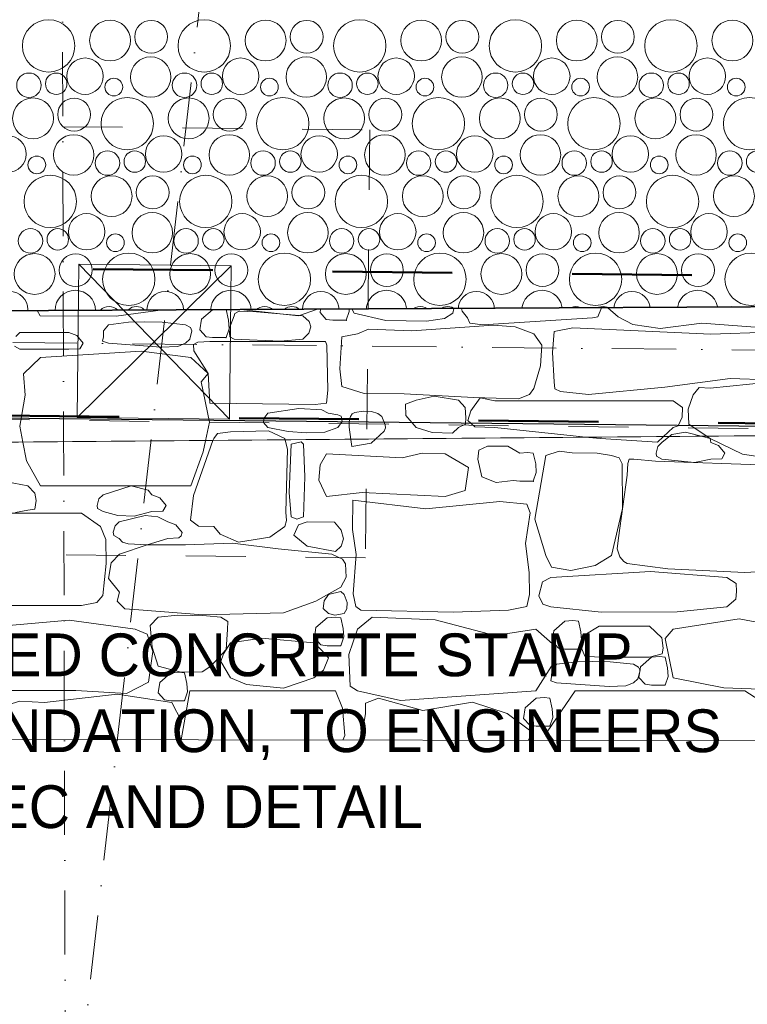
# Model space of a CAD drawing. Header units: millimetres. Extents: x -738537 to 1850049, y -250217 to 604013.
# Tile 44 of 204: x -604491 to -602791, y 80505 to 82808. Entities that reach past the tile are written whole.
import ezdxf

# ---------------------------------------------------------------- set-up
doc = ezdxf.new("R2010")
doc.units = ezdxf.units.MM
doc.header["$MEASUREMENT"] = 0
doc.set_wipeout_variables(frame=1)
for name, pattern in [('Dashed', [280, 140, -140]), ('Dot & Dashed', [280, 150, -60, 0, -70]), ('Wipeout_Contour', [1000, 0, -1000])]:
    doc.linetypes.add(name, pattern=pattern)
for name, color, linetype, lineweight in [('0_Pen_No__161', 1, 'Continuous', 5), ('0_Pen_No__170', 9, 'Continuous', 0), ('0_Pen_No__3', 30, 'Continuous', 15), ('0_Pen_No__6', 7, 'Continuous', 5), ('A_SURVEY_Pen_No__6', 7, 'Continuous', 5), ('A_WALL LOAD_Pen_No__1', 214, 'Continuous', 35), ('BUILDING_Pen_No__2', 1, 'Continuous', 25), ('C-GRID _Pen_No__5', 4, 'Continuous', 5), ('MARKETING_Pen_No__1', 214, 'Continuous', 35), ('MARKETING_Pen_No__5', 4, 'Continuous', 5)]:
    doc.layers.add(name, color=color, linetype=linetype, lineweight=lineweight)
for name, color, linetype, lineweight, true_color in [('0_Pen_No__28', 7, 'Continuous', 50, 0xff9390), ('MARKETING_Pen_No__171', 7, 'Continuous', 0, 0xdadada), ('MARKETING_Pen_No__7', 7, 'Continuous', 5, 0x9f07ff), ('SEWER LINE_Pen_No__12', 7, 'Continuous', 20, 0xcc0000)]:
    doc.layers.add(name, color=color, linetype=linetype, lineweight=lineweight, true_color=true_color)
doc.layers.add('MARKETING', color=7, linetype='Continuous')
doc.styles.add('GENERATED_STYLE_1', font='GOTHIC.TTF')

# ---------------------------------------------------------------- blocks, each defined once
blk = doc.blocks.new('*X3')
at = {"layer": '0_Pen_No__170', "color": 9, "linetype": 'Continuous', "lineweight": 0}
for centre, radius in [((-604423.8, 82747.1), 61.2), ((-604280.3, 82759.5), 47.7), ((-604184.2, 82768.3), 38.4), ((-604060.1, 82747.1), 61.2), ((-603916.6, 82759.5), 47.7), ((-603820.5, 82768.3), 38.4), ((-603696.4, 82747.1), 61.2), ((-603552.9, 82759.5), 47.7), ((-603456.8, 82768.3), 38.4), ((-603332.7, 82747.1), 61.2), ((-603189.2, 82759.5), 47.7), ((-603093.1, 82768.3), 38.4), ((-602969, 82747.1), 61.2), ((-602825.4, 82759.5), 47.7), ((-604338.7, 82676.1), 42.6), ((-604185.3, 82674), 47.3), ((-603975, 82676.1), 42.6), ((-603821.6, 82674), 47.3), ((-603611.3, 82676.1), 42.6), ((-603457.8, 82674), 47.3), ((-603247.6, 82676.1), 42.6), ((-603094.1, 82674), 47.3), ((-602883.9, 82676.1), 42.6), ((-604469.9, 82654.9), 28.6), ((-604406.1, 82658.4), 25.1), ((-604106.2, 82654.9), 28.6), ((-604042.4, 82658.4), 25.1), ((-603742.5, 82654.9), 28.6), ((-603678.7, 82658.4), 25.1), ((-603378.8, 82654.9), 28.6), ((-603315, 82658.4), 25.1), ((-603015.1, 82654.9), 28.6), ((-602951.3, 82658.4), 25.1), ((-604271.4, 82650.7), 20.7), ((-603907.7, 82650.7), 20.7), ((-603544, 82650.7), 20.7), ((-603180.2, 82650.7), 20.7), ((-602816.5, 82650.7), 20.7), ((-604460.3, 82577.5), 47.7), ((-604364.2, 82586.3), 38.4), ((-604240.1, 82565.1), 61.2), ((-604096.6, 82577.5), 47.7), ((-604000.5, 82586.3), 38.4), ((-603876.4, 82565.1), 61.2), ((-603732.9, 82577.5), 47.7), ((-603636.8, 82586.3), 38.4), ((-603512.7, 82565.1), 61.2), ((-603369.2, 82577.5), 47.7), ((-603273.1, 82586.3), 38.4), ((-603149, 82565.1), 61.2), ((-603005.4, 82577.5), 47.7), ((-602909.4, 82586.3), 38.4), ((-602785.3, 82565.1), 61.2), ((-604365.3, 82492), 47.3), ((-604001.6, 82492), 47.3), ((-603637.8, 82492), 47.3), ((-603274.1, 82492), 47.3), ((-602910.4, 82492), 47.3), ((-604518.7, 82494.1), 42.6), ((-604155, 82494.1), 42.6), ((-603791.3, 82494.1), 42.6), ((-603427.6, 82494.1), 42.6), ((-603063.9, 82494.1), 42.6), ((-604286.2, 82472.9), 28.6), ((-604222.4, 82476.4), 25.1), ((-603922.5, 82472.9), 28.6), ((-603858.7, 82476.4), 25.1), ((-603558.8, 82472.9), 28.6), ((-603495, 82476.4), 25.1), ((-603195.1, 82472.9), 28.6), ((-603131.3, 82476.4), 25.1), ((-602831.4, 82472.9), 28.6), ((-602767.6, 82476.4), 25.1), ((-604451.4, 82468.7), 20.7), ((-604087.7, 82468.7), 20.7), ((-603724, 82468.7), 20.7), ((-603360.2, 82468.7), 20.7), ((-602996.5, 82468.7), 20.7), ((-604420.1, 82383.1), 61.2), ((-604276.6, 82395.5), 47.7), ((-604180.5, 82404.3), 38.4), ((-604056.4, 82383.1), 61.2), ((-603912.9, 82395.5), 47.7), ((-603816.8, 82404.3), 38.4), ((-603692.7, 82383.1), 61.2), ((-603549.2, 82395.5), 47.7), ((-603453.1, 82404.3), 38.4), ((-603329, 82383.1), 61.2), ((-603185.4, 82395.5), 47.7), ((-603089.4, 82404.3), 38.4), ((-602965.3, 82383.1), 61.2), ((-602821.7, 82395.5), 47.7), ((-604181.6, 82310), 47.3), ((-603817.8, 82310), 47.3), ((-603454.1, 82310), 47.3), ((-603090.4, 82310), 47.3), ((-604335, 82312.2), 42.6), ((-603971.3, 82312.2), 42.6), ((-603607.6, 82312.2), 42.6), ((-603243.9, 82312.2), 42.6), ((-602880.2, 82312.2), 42.6), ((-604466.2, 82290.9), 28.6), ((-604402.4, 82294.4), 25.1), ((-604102.5, 82290.9), 28.6), ((-604038.7, 82294.4), 25.1), ((-603738.8, 82290.9), 28.6), ((-603675, 82294.4), 25.1), ((-603375.1, 82290.9), 28.6), ((-603311.3, 82294.4), 25.1), ((-603011.4, 82290.9), 28.6), ((-602947.6, 82294.4), 25.1), ((-604267.7, 82286.7), 20.7), ((-603904, 82286.7), 20.7), ((-603540.2, 82286.7), 20.7), ((-603176.5, 82286.7), 20.7), ((-602812.8, 82286.7), 20.7), ((-604456.6, 82213.5), 47.7), ((-604360.5, 82222.4), 38.4), ((-604236.4, 82201.1), 61.2), ((-604092.9, 82213.5), 47.7), ((-603996.8, 82222.4), 38.4), ((-603872.7, 82201.1), 61.2), ((-603729.2, 82213.5), 47.7), ((-603633.1, 82222.4), 38.4), ((-603509, 82201.1), 61.2), ((-603365.4, 82213.5), 47.7), ((-603269.4, 82222.4), 38.4), ((-603145.3, 82201.1), 61.2), ((-603001.7, 82213.5), 47.7), ((-602905.7, 82222.4), 38.4), ((-602781.6, 82201.1), 61.2), ((-604515, 82130.2), 42.6), ((-604361.6, 82128), 47.3), ((-604151.3, 82130.2), 42.6), ((-603997.8, 82128), 47.3), ((-603787.6, 82130.2), 42.6), ((-603634.1, 82128), 47.3), ((-603423.9, 82130.2), 42.6), ((-603270.4, 82128), 47.3), ((-603060.2, 82130.2), 42.6), ((-602906.7, 82128), 47.3), ((-604447.7, 82104.7), 20.7), ((-604282.5, 82108.9), 28.6), ((-604218.7, 82112.4), 25.1), ((-604084, 82104.7), 20.7), ((-603918.8, 82108.9), 28.6), ((-603855, 82112.4), 25.1), ((-603720.2, 82104.7), 20.7), ((-603555.1, 82108.9), 28.6), ((-603491.3, 82112.4), 25.1), ((-603356.5, 82104.7), 20.7), ((-603191.4, 82108.9), 28.6), ((-603127.6, 82112.4), 25.1), ((-602992.8, 82104.7), 20.7), ((-602827.7, 82108.9), 28.6), ((-604416.4, 82019.1), 61.2), ((-604272.9, 82031.5), 47.7), ((-604176.8, 82040.4), 38.4), ((-604052.7, 82019.1), 61.2), ((-603909.2, 82031.5), 47.7), ((-603813.1, 82040.4), 38.4), ((-603689, 82019.1), 61.2), ((-603545.4, 82031.5), 47.7), ((-603449.4, 82040.4), 38.4), ((-603325.3, 82019.1), 61.2), ((-603181.7, 82031.5), 47.7), ((-603085.7, 82040.4), 38.4), ((-602961.6, 82019.1), 61.2), ((-602818, 82031.5), 47.7)]:
    blk.add_circle(centre, radius, dxfattribs=at)
for centre, radius, start, end in [((-604331.3, 81948.2), 42.6, 354.889, 184.4107), ((-604177.8, 81946), 47.3, 356.8608, 182.4389), ((-603967.6, 81948.2), 42.6, 351.8774, 187.4222), ((-603814.1, 81946), 47.3, 354.1613, 185.1383), ((-603603.9, 81948.2), 42.6, 348.8441, 190.4555), ((-603450.4, 81946), 47.3, 351.4495, 187.8501), ((-603240.2, 81948.2), 42.6, 345.7798, 193.5198), ((-603086.7, 81946), 47.3, 348.7191, 190.5805), ((-602876.5, 81948.2), 42.6, 342.6744, 196.6252), ((-604462.5, 81926.9), 28.6, 40.0942, 139.2054), ((-604398.7, 81930.4), 25.1, 35.2881, 144.0115), ((-604098.8, 81926.9), 28.6, 34.4665, 144.8331), ((-604035, 81930.4), 25.1, 29.2543, 150.0453), ((-603900.2, 81922.7), 20.7, 68.2766, 111.0231), ((-603735.1, 81926.9), 28.6, 29.2007, 150.0989), ((-603671.3, 81930.4), 25.1, 23.5631, 155.7365), ((-603536.5, 81922.7), 20.7, 55.1082, 124.1914), ((-603371.4, 81926.9), 28.6, 24.1969, 155.1027), ((-603307.6, 81930.4), 25.1, 18.1132, 161.1864), ((-603172.8, 81922.7), 20.7, 45.3918, 133.9079), ((-603007.7, 81926.9), 28.6, 19.3857, 159.914), ((-602943.9, 81930.4), 25.1, 12.8317, 166.468), ((-602809.1, 81922.7), 20.7, 37.1449, 142.1548)]:
    blk.add_arc(centre, radius, start, end, dxfattribs=at)
blk = doc.blocks.new('Fill_2', base_point=(0, 0))
at = {"color": 254, "linetype": 'Wipeout_Contour', "lineweight": 0, "ltscale": 14005644.7295551}
blk.add_wipeout([(-629509.8, 81186.9), (-636562.3, 79781.8), (-636489.6, 79417.3), (-629462, 80817.5), (-620502.8, 81356.1), (-620540.5, 82043.7), (-601136.6, 81925.1), (-601127.3, 81469.6), (-590151.9, 81021), (-590021.9, 81719.9), (-589769.8, 81683.3), (-588537.1, 88325.9), (-581323.3, 84127), (-581890.9, 80218.2), (-581481.7, 80187.1), (-580849.5, 84486.2), (-589699.4, 89557.9), (-590288.4, 81899.2), (-594388.9, 82642), (-600414.3, 82313.5), (-600427.4, 82955.9), (-621103.7, 82547.9), (-621076.1, 81700.6)], dxfattribs=at)
at = {"layer": '0_Pen_No__170', "color": 255, "linetype": 'Continuous', "lineweight": 0, "flags": 128}
blk.add_lwpolyline([(-629509.8, 81186.9), (-636562.3, 79781.8), (-636489.6, 79417.3), (-629462, 80817.5), (-620502.8, 81356.1), (-620540.5, 82043.7), (-601136.6, 81925.1), (-601127.3, 81469.6), (-590151.9, 81021), (-590021.9, 81719.9), (-589769.8, 81683.3), (-588537.1, 88325.9), (-581323.3, 84127), (-581890.9, 80218.2), (-581481.7, 80187.1), (-580849.5, 84486.2), (-589699.4, 89557.9), (-590288.4, 81899.2), (-594388.9, 82642), (-600414.3, 82313.5), (-600427.4, 82955.9), (-621103.7, 82547.9), (-621076.1, 81700.6)], close=True, dxfattribs=at)
at = {"layer": '0_Pen_No__170', "color": 9, "linetype": 'Continuous', "lineweight": 0}
blk.add_blockref('*X3', (0, 0), dxfattribs=at)
blk = doc.blocks.new('*X284')
at = {"layer": 'MARKETING_Pen_No__7', "color": 190, "linetype": 'Continuous', "lineweight": 5, "true_color": 0x9f07ff}
for p, q in [((-604450.3, 82127.8), (-604443.9, 82115.5)), ((-604265.7, 82115), (-604156.9, 82129.3)), ((-604040.9, 82129.9), (-604066.6, 82107.6)), ((-604003.1, 82105.2), (-604008.8, 82130.1)), ((-603978.7, 82126.5), (-603988.3, 82120.9)), ((-603937.9, 82124.7), (-603978.7, 82126.5)), ((-603974.3, 82130.3), (-603839.9, 82115.6)), ((-603829.8, 82115.6), (-603937.9, 82124.7)), ((-603839.9, 82115.6), (-603794.9, 82131.2)), ((-603788.3, 82131.2), (-603789.4, 82123.5)), ((-603728, 82105.3), (-603721, 82126)), ((-603721, 82126), (-603721.4, 82131.6)), ((-603714.8, 82131.6), (-603709.4, 82121.6)), ((-603479, 82121.6), (-603476.8, 82132.9)), ((-603458.7, 82132.9), (-603456.9, 82126.9)), ((-603456.9, 82126.9), (-603444.7, 82111)), ((-603140.3, 82113.3), (-603131.6, 82134.7)), ((-603116.4, 82134.7), (-603092.2, 82113)), ((-604443.9, 82115.5), (-604265.7, 82115)), ((-604066.6, 82107.6), (-604070.3, 82083.1)), ((-604001.9, 82085.5), (-604003.1, 82105.2)), ((-603990.1, 82115.6), (-604001.9, 82085.5)), ((-603988.3, 82120.9), (-603990.1, 82115.6)), ((-603814.4, 82102.4), (-603829.8, 82115.6)), ((-603811.2, 82090.1), (-603814.4, 82102.4)), ((-603789.4, 82123.5), (-603774.7, 82107.3)), ((-603774.7, 82107.3), (-603759.7, 82105.3)), ((-603759.7, 82105.3), (-603728, 82105.3)), ((-603709.4, 82121.6), (-603635.7, 82104.4)), ((-603635.7, 82104.4), (-603540.7, 82103.5)), ((-603540.7, 82103.5), (-603498.6, 82109.3)), ((-603498.6, 82109.3), (-603479, 82121.6)), ((-603444.7, 82111), (-603439.5, 82098.1)), ((-603408.9, 82094.8), (-603152.6, 82111)), ((-603152.6, 82111), (-603140.3, 82113.3)), ((-603092.2, 82113), (-603057.9, 82095.1)), ((-604295.3, 82080.3), (-604295.8, 82066.3)), ((-604284.2, 82094.8), (-604295.3, 82080.3)), ((-604237, 82101), (-604284.2, 82094.8)), ((-604199.4, 82101.2), (-604237, 82101)), ((-604158.6, 82100.9), (-604199.4, 82101.2)), ((-604104, 82094.8), (-604158.6, 82100.9)), ((-604092.2, 82088.3), (-604104, 82094.8)), ((-604094.1, 82060.8), (-604088.8, 82080.6)), ((-604088.8, 82080.6), (-604092.2, 82088.3)), ((-604070.3, 82083.1), (-604055.6, 82066.8)), ((-604008.9, 82064.9), (-604001.9, 82085.5)), ((-604001.9, 82085.5), (-604000.3, 82066.6)), ((-603815.5, 82075.2), (-603811.2, 82090.1)), ((-603676.3, 82084.5), (-603701.4, 82073.4)), ((-603574.4, 82080.5), (-603676.3, 82084.5)), ((-603383.5, 82094.1), (-603574.4, 82080.5)), ((-603439.5, 82098.1), (-603408.9, 82094.8)), ((-603333.4, 82090.1), (-603383.5, 82094.1)), ((-603289.6, 82073.4), (-603333.4, 82090.1)), ((-603242, 82079.3), (-603245.9, 82029.5)), ((-603198.3, 82087.4), (-603242, 82079.3)), ((-602875.7, 82072.4), (-603198.3, 82087.4)), ((-603057.9, 82095.1), (-602994.1, 82085.6)), ((-602994.1, 82085.6), (-602896.5, 82098.2)), ((-602896.5, 82098.2), (-602740.8, 82087.1)), ((-602681.9, 82079.3), (-602875.7, 82072.4)), ((-604490.8, 82076.7), (-604500.3, 82067.5)), ((-604376.6, 82076.7), (-604490.8, 82076.7)), ((-604358.1, 82069.7), (-604376.6, 82076.7)), ((-604343.4, 82051.6), (-604358.1, 82069.7)), ((-604295.8, 82066.3), (-604297.5, 82056.5)), ((-604297.5, 82056.5), (-604284.2, 82051.6)), ((-604104, 82051.6), (-604094.1, 82060.8)), ((-604055.6, 82066.8), (-604040.6, 82064.9)), ((-604040.6, 82064.9), (-604008.9, 82064.9)), ((-604000.3, 82066.6), (-603990.1, 82060.8)), ((-603990.1, 82060.8), (-603881.5, 82056)), ((-603881.5, 82056), (-603829.8, 82060.8)), ((-603829.8, 82060.8), (-603815.5, 82075.2)), ((-603743.2, 81992), (-603738.1, 82066.4)), ((-603738.1, 82066.4), (-603701.4, 82073.4)), ((-603270.7, 82047.1), (-603289.6, 82073.4)), ((-604503.3, 82044.7), (-604490.8, 82037.7)), ((-604490.8, 82037.7), (-604376.6, 82037.7)), ((-604207.6, 82033.1), (-604442.6, 82017.9)), ((-604376.6, 82037.7), (-604350.9, 82038.7)), ((-604350.9, 82038.7), (-604343.4, 82051.6)), ((-604284.2, 82051.6), (-604161.3, 82042.5)), ((-604091.4, 82017.9), (-604207.6, 82033.1)), ((-604161.3, 82042.5), (-604121.9, 82044.1)), ((-604121.9, 82044.1), (-604104, 82051.6)), ((-604075, 82054.2), (-604085.3, 82048.7)), ((-604085.3, 82048.7), (-604084.5, 82034)), ((-604084.5, 82034), (-604051, 81980.9)), ((-604047.2, 82055.6), (-604075, 82054.2)), ((-603776.6, 82055.6), (-604047.2, 82055.6)), ((-603773.8, 82047.2), (-603776.6, 82055.6)), ((-603771.2, 81941.4), (-603773.8, 82047.2)), ((-603274, 81998.3), (-603270.7, 82047.1)), ((-604442.6, 82017.9), (-604482.2, 81980.3)), ((-604051, 81980.9), (-604091.4, 82017.9)), ((-603245.9, 82029.5), (-603242, 81961.2)), ((-603738.1, 81950.4), (-603743.2, 81992)), ((-603289.6, 81946), (-603274, 81998.3)), ((-604482.2, 81980.3), (-604479, 81930.1)), ((-604066.9, 81961.3), (-604051, 81980.9)), ((-604051, 81980.9), (-604047.2, 81911.7)), ((-602983.3, 81948.8), (-602830.9, 81969.4)), ((-602830.9, 81969.4), (-602698, 81964)), ((-604047.4, 81866.9), (-604066.9, 81961.3)), ((-603774.4, 81911.7), (-603771.2, 81941.4)), ((-603738.1, 81950.4), (-603685.9, 81933.8)), ((-603299.9, 81931.4), (-603289.6, 81946)), ((-603242, 81961.2), (-603240.6, 81944.8)), ((-603240.6, 81944.8), (-603227.2, 81938.4)), ((-603162.1, 81931.9), (-602983.3, 81948.8)), ((-602903.3, 81947.6), (-602916.8, 81930.7)), ((-602877.7, 81946.6), (-602903.3, 81947.6)), ((-602726, 81961.7), (-602877.7, 81946.6)), ((-604479, 81930.1), (-604491.2, 81857.8)), ((-603685.9, 81933.8), (-603592.4, 81932.9)), ((-603592.4, 81932.9), (-603429.5, 81924.9)), ((-603564.8, 81918.3), (-603589.8, 81909.1)), ((-603522.9, 81928), (-603564.8, 81918.3)), ((-603465.8, 81918.3), (-603522.9, 81928)), ((-603450.2, 81901.3), (-603465.8, 81918.3)), ((-603414.7, 81923.8), (-603436.8, 81893.2)), ((-603429.5, 81924.9), (-603325.3, 81921.8)), ((-603380.6, 81916.9), (-603414.7, 81923.8)), ((-603325.3, 81921.8), (-603299.9, 81931.4)), ((-603227.2, 81938.4), (-603162.1, 81931.9)), ((-602916.8, 81930.7), (-602929.1, 81897)), ((-604047.2, 81911.7), (-603800.6, 81908.5)), ((-603838.7, 81899.1), (-603911.2, 81887.9)), ((-603785.2, 81896.1), (-603838.7, 81899.1)), ((-603800.6, 81908.5), (-603774.4, 81911.7)), ((-603770.1, 81887.9), (-603785.2, 81896.1)), ((-603589.8, 81909.1), (-603588.7, 81882.3)), ((-603448.4, 81877.2), (-603450.2, 81901.3)), ((-602964.1, 81916.9), (-603380.6, 81916.9)), ((-602941.9, 81901), (-602964.1, 81916.9)), ((-602942.6, 81878.6), (-602941.9, 81901)), ((-602929.1, 81897), (-602927.2, 81862.3)), ((-603920.6, 81875.7), (-603921.8, 81866)), ((-603911.2, 81887.9), (-603920.6, 81875.7)), ((-603747.8, 81884.3), (-603770.1, 81887.9)), ((-603740.1, 81881), (-603747.8, 81884.3)), ((-603737.5, 81868.3), (-603740.1, 81881)), ((-603718.2, 81880.2), (-603720.9, 81868.6)), ((-603714.2, 81886), (-603718.2, 81880.2)), ((-603708.3, 81889.7), (-603714.2, 81886)), ((-603688.6, 81892.3), (-603708.3, 81889.7)), ((-603669.3, 81892), (-603688.6, 81892.3)), ((-603654.2, 81886.9), (-603669.3, 81892)), ((-603645.2, 81880.2), (-603654.2, 81886.9)), ((-603638.9, 81864.9), (-603645.2, 81880.2)), ((-603588.7, 81882.3), (-603564.8, 81854.2)), ((-603449.5, 81862), (-603448.4, 81877.2)), ((-603436.8, 81893.2), (-603443.5, 81870.7)), ((-602951.8, 81858), (-602942.6, 81878.6)), ((-604491.2, 81857.8), (-604483.9, 81819.9)), ((-604057.1, 81823.5), (-604047.4, 81866.9)), ((-603921.8, 81866), (-603911.2, 81854.2)), ((-603911.2, 81854.2), (-603864.2, 81844.9)), ((-603777.8, 81843.6), (-603747.5, 81854.2)), ((-603747.5, 81854.2), (-603737.5, 81868.3)), ((-603720.9, 81868.6), (-603721.2, 81854.9)), ((-603721.2, 81854.9), (-603717.1, 81826.4)), ((-603639.3, 81845.5), (-603636.5, 81853.8)), ((-603637.3, 81860.5), (-603638.9, 81864.9)), ((-603636.5, 81853.8), (-603637.3, 81860.5)), ((-603564.8, 81854.2), (-603526.9, 81842.4)), ((-603479.4, 81841.3), (-603465.8, 81854.2)), ((-603465.8, 81854.2), (-603449.5, 81862)), ((-603443.5, 81870.7), (-603427.7, 81855.8)), ((-603427.7, 81855.8), (-603380.6, 81854.2)), ((-603380.6, 81854.2), (-603160.7, 81831.2)), ((-602987.2, 81832.7), (-602964.1, 81854.2)), ((-602964.1, 81854.2), (-602951.8, 81858)), ((-602927.2, 81862.3), (-602884.6, 81833.6)), ((-604038, 81828.5), (-604039.7, 81823.7)), ((-604029.1, 81840.3), (-604038, 81828.5)), ((-603998.5, 81843.9), (-604029.1, 81840.3)), ((-603909.9, 81846.5), (-603998.5, 81843.9)), ((-603871.6, 81828.5), (-603909.9, 81846.5)), ((-603870.8, 81825.1), (-603871.6, 81828.5)), ((-603864.2, 81844.9), (-603821.2, 81841.8)), ((-603821.2, 81841.8), (-603777.8, 81843.6)), ((-603659.7, 81826.9), (-603639.3, 81845.5)), ((-603526.9, 81842.4), (-603479.4, 81841.3)), ((-602967.2, 81838.3), (-602973.8, 81832.8)), ((-602935.2, 81843.7), (-602967.2, 81838.3)), ((-602895.5, 81833.5), (-602935.2, 81843.7))]:
    blk.add_line(p, q, dxfattribs=at)
for p in [(-603728, 82105.3), (-604008.9, 82064.9)]:
    blk.add_point(p, dxfattribs=at)
blk = doc.blocks.new('Fill_101', base_point=(0, 0))
at = {"color": 254, "linetype": 'Wipeout_Contour', "lineweight": 0, "ltscale": 4929436.113878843}
blk.add_wipeout([(-601141.1, 82145.1), (-620540.5, 82043.7), (-620502.4, 81348.4), (-619584.7, 80543.1), (-619660.1, 81689.9), (-601728.4, 81843.5), (-601742.2, 81492.1), (-601136.9, 81468.2)], dxfattribs=at).dxf.layer = 'MARKETING'
at = {"layer": 'MARKETING_Pen_No__1', "color": 214, "linetype": 'Continuous', "lineweight": 35, "flags": 128}
blk.add_lwpolyline([(-601141.1, 82145.1), (-620540.5, 82043.7), (-620502.4, 81348.4), (-619584.7, 80543.1), (-619660.1, 81689.9), (-601728.4, 81843.5), (-601742.2, 81492.1), (-601136.9, 81468.2)], close=True, dxfattribs=at)
at = {"layer": 'MARKETING_Pen_No__7', "color": 190, "linetype": 'Continuous', "lineweight": 5, "true_color": 0x9f07ff}
blk.add_blockref('*X284', (0, 0), dxfattribs=at)
blk = doc.blocks.new('*X286')
at = {"layer": 'MARKETING_Pen_No__171', "color": 254, "linetype": 'Continuous', "lineweight": 0, "true_color": 0xdadada}
for p, q in [((-603717.1, 81826.4), (-603714.8, 81810.3)), ((-603669.9, 81817.6), (-603659.7, 81826.9)), ((-603160.7, 81831.2), (-603133.6, 81828.4)), ((-603133.6, 81828.4), (-603000.5, 81820.3)), ((-603000.5, 81820.3), (-602987.2, 81832.7)), ((-602973.8, 81832.8), (-602990.1, 81819.2)), ((-602877.7, 81828.9), (-602895.5, 81833.5)), ((-602884.6, 81833.6), (-602877.7, 81828.9)), ((-602877.7, 81828.9), (-602801.8, 81792.4)), ((-602875.9, 81819.2), (-602877.7, 81828.9)), ((-604483.9, 81819.9), (-604475.5, 81776.5)), ((-604039.7, 81823.7), (-604085.5, 81695.7)), ((-604062.9, 81797.2), (-604057.1, 81823.5)), ((-603865.6, 81803.7), (-603870.8, 81825.1)), ((-603869.4, 81656.7), (-603865.6, 81803.7)), ((-603856.9, 81815.6), (-603861.6, 81702.5)), ((-603833.3, 81820.9), (-603856.9, 81815.6)), ((-603827.7, 81815.6), (-603833.3, 81820.9)), ((-603824.9, 81739.2), (-603827.7, 81815.6)), ((-603715.1, 81810.2), (-603669.9, 81817.6)), ((-603398.2, 81810.4), (-603418.2, 81801.1)), ((-603350, 81811), (-603398.2, 81810.4)), ((-603322.6, 81794.2), (-603350, 81811)), ((-602999.6, 81810), (-603003.7, 81794.7)), ((-602990.1, 81819.2), (-602999.6, 81810)), ((-602857.5, 81812.2), (-602875.9, 81819.2)), ((-602842.8, 81794.1), (-602857.5, 81812.2)), ((-604091.4, 81718.3), (-604062.9, 81797.2)), ((-603774, 81792.5), (-603788.7, 81766.9)), ((-603597.5, 81783.8), (-603774, 81792.5)), ((-603550.8, 81794.6), (-603597.5, 81783.8)), ((-603496.6, 81792.5), (-603550.8, 81794.6)), ((-603442.1, 81760.9), (-603496.6, 81792.5)), ((-603418.2, 81801.1), (-603420.8, 81780.2)), ((-603420.8, 81780.2), (-603411.5, 81739.4)), ((-603304.1, 81795.8), (-603322.6, 81794.2)), ((-603290.9, 81794.2), (-603304.1, 81795.8)), ((-603285.1, 81769.1), (-603290.9, 81794.2)), ((-603261.8, 81788.9), (-603287.5, 81640)), ((-603230.6, 81798.9), (-603261.8, 81788.9)), ((-603200.2, 81795.2), (-603230.6, 81798.9)), ((-603141.6, 81794.4), (-603200.2, 81795.2)), ((-603108, 81788.9), (-603141.6, 81794.4)), ((-603090.1, 81783.5), (-603108, 81788.9)), ((-603083.3, 81769.7), (-603090.1, 81783.5)), ((-603066.5, 81780.1), (-603069.6, 81770.4)), ((-603055.8, 81780.4), (-603066.5, 81780.1)), ((-603005.4, 81776), (-603055.8, 81780.4)), ((-603003.7, 81794.7), (-603002.7, 81787.2)), ((-603002.7, 81787.2), (-602990.1, 81780.3)), ((-602990.1, 81780.3), (-602914.1, 81772.7)), ((-602914.1, 81772.7), (-602875.9, 81780.3)), ((-602875.9, 81780.3), (-602850.2, 81781.2)), ((-602850.2, 81781.2), (-602842.8, 81794.1)), ((-602801.8, 81792.4), (-602694.8, 81776.1)), ((-604475.5, 81776.5), (-604442.6, 81718.3)), ((-603788.7, 81766.9), (-603792, 81730.9)), ((-603450.2, 81706.9), (-603442.1, 81760.9)), ((-603283.9, 81749.5), (-603285.1, 81769.1)), ((-603082.5, 81665.2), (-603083.3, 81769.7)), ((-603069.6, 81770.4), (-603071.1, 81743.3)), ((-602737.8, 81766.2), (-603005.4, 81776)), ((-603827.7, 81645.8), (-603824.9, 81739.2)), ((-603411.5, 81739.4), (-603377.6, 81725.4)), ((-603290.9, 81728.8), (-603283.9, 81749.5)), ((-603071.1, 81743.3), (-603091.4, 81596.1)), ((-604472.3, 81718.3), (-604521.4, 81727.7)), ((-604455.8, 81701.2), (-604472.3, 81718.3)), ((-604442.6, 81718.3), (-604091.4, 81718.3)), ((-604231.2, 81718.1), (-604296.7, 81696.8)), ((-604191.5, 81707.7), (-604231.2, 81718.1)), ((-603792, 81730.9), (-603774, 81693.1)), ((-603377.6, 81725.4), (-603337.6, 81730.8)), ((-603337.6, 81730.8), (-603322.6, 81728.8)), ((-603322.6, 81728.8), (-603290.9, 81728.8)), ((-604452.6, 81683.8), (-604455.8, 81701.2)), ((-604306.2, 81687.5), (-604310.3, 81672.2)), ((-604296.7, 81696.8), (-604306.2, 81687.5)), ((-604182.5, 81696.8), (-604191.5, 81707.7)), ((-604164.1, 81689.8), (-604182.5, 81696.8)), ((-604149.4, 81671.6), (-604164.1, 81689.8)), ((-604085.5, 81695.7), (-604092.1, 81637.3)), ((-603861.6, 81702.5), (-603856.9, 81645.8)), ((-603774, 81693.1), (-603690.9, 81702.4)), ((-603690.9, 81702.4), (-603496.6, 81693.1)), ((-603496.6, 81693.1), (-603450.2, 81706.9)), ((-604455.8, 81663.5), (-604452.6, 81683.8)), ((-604310.3, 81672.2), (-604309.3, 81664.8)), ((-604309.3, 81664.8), (-604296.7, 81657.8)), ((-604156.8, 81658.7), (-604149.4, 81671.6)), ((-603712.3, 81684.1), (-603713.1, 81615.7)), ((-603541.7, 81664.5), (-603712.3, 81684.1)), ((-603368.7, 81681.4), (-603541.7, 81664.5)), ((-603305.8, 81675.4), (-603368.7, 81681.4)), ((-603298.2, 81654.8), (-603305.8, 81675.4)), ((-603108, 81555.2), (-603082.5, 81665.2)), ((-604346.9, 81654.2), (-604904, 81654.2)), ((-604501, 81656), (-604472.3, 81661.3)), ((-604472.3, 81661.3), (-604455.8, 81663.5)), ((-604302.8, 81622.8), (-604346.9, 81654.2)), ((-604296.7, 81657.8), (-604261.9, 81648.4)), ((-604261.9, 81648.4), (-604223.9, 81646.9)), ((-604197.8, 81648.9), (-604259.1, 81634.1)), ((-604223.9, 81646.9), (-604182.5, 81657.8)), ((-604168.6, 81645.7), (-604197.8, 81648.9)), ((-604182.5, 81657.8), (-604156.8, 81658.7)), ((-604144.9, 81634.1), (-604168.6, 81645.7)), ((-603867.4, 81636.9), (-603869.4, 81656.7)), ((-603856.9, 81645.8), (-603843.6, 81639.7)), ((-603843.6, 81639.7), (-603827.7, 81645.8)), ((-603308.8, 81583.3), (-603298.2, 81654.8)), ((-604289.7, 81592.4), (-604302.8, 81622.8)), ((-604268.6, 81624.8), (-604272.6, 81609.5)), ((-604259.1, 81634.1), (-604268.6, 81624.8)), ((-604126.4, 81627.1), (-604144.9, 81634.1)), ((-604111.7, 81608.9), (-604126.4, 81627.1)), ((-604092.1, 81637.3), (-604073.6, 81623.8)), ((-604073.6, 81623.8), (-604038, 81622.5)), ((-604038, 81622.5), (-604022.7, 81604.8)), ((-603906.4, 81598.3), (-603871.6, 81622.5)), ((-603871.6, 81622.5), (-603867.4, 81636.9)), ((-603840, 81626.9), (-603850.9, 81602.4)), ((-603819.5, 81634), (-603840, 81626.9)), ((-603755.6, 81633), (-603819.5, 81634)), ((-603740.3, 81614), (-603755.6, 81633)), ((-603287.5, 81640), (-603261.8, 81555.2)), ((-604272.6, 81609.5), (-604271.6, 81602.1)), ((-604271.6, 81602.1), (-604259.1, 81595.1)), ((-604259.1, 81595.1), (-604250.9, 81586.3)), ((-604193.8, 81580.1), (-604144.9, 81595.1)), ((-604144.9, 81595.1), (-604119.2, 81596)), ((-604119.2, 81596), (-604114, 81601.2)), ((-604114, 81601.2), (-604111.7, 81608.9)), ((-604022.7, 81604.8), (-603979.7, 81586.1)), ((-603979.7, 81586.1), (-603906.4, 81598.3)), ((-603850.9, 81602.4), (-603819.5, 81577)), ((-603734.8, 81593.8), (-603740.3, 81614)), ((-603713.1, 81615.7), (-603704.5, 81557.2)), ((-603091.4, 81596.1), (-603094.9, 81570.9)), ((-604289.5, 81536.6), (-604289.7, 81592.4)), ((-604193.8, 81580.1), (-604258.4, 81558.5)), ((-604250.9, 81586.3), (-604237.8, 81582.3)), ((-604237.8, 81582.3), (-604193.8, 81580.1)), ((-604104, 81580.3), (-604193.8, 81580.1)), ((-603994.2, 81583.6), (-604104, 81580.3)), ((-603887.5, 81570.4), (-603994.2, 81583.6)), ((-603819.5, 81577), (-603753.3, 81564.5)), ((-603753.3, 81564.5), (-603740.3, 81577)), ((-603740.3, 81577), (-603734.8, 81593.8)), ((-603300.1, 81515.2), (-603308.8, 81583.3)), ((-604258.4, 81558.5), (-604278, 81538.2)), ((-603761.4, 81558.5), (-603887.5, 81570.4)), ((-603736.9, 81546.5), (-603761.4, 81558.5)), ((-603704.5, 81557.2), (-603711.7, 81465.5)), ((-603261.8, 81555.2), (-603248, 81527.7)), ((-603146.3, 81531.6), (-603108, 81555.2)), ((-603094.9, 81570.9), (-603088.4, 81551.9)), ((-603088.4, 81551.9), (-603079.4, 81540.9)), ((-604296.9, 81461.3), (-604289.5, 81536.6)), ((-604278, 81538.2), (-604284.2, 81501.4)), ((-603729.8, 81535.2), (-603736.9, 81546.5)), ((-603728.4, 81504.4), (-603729.8, 81535.2)), ((-603248, 81527.7), (-603202.9, 81520.3)), ((-603202.9, 81520.3), (-603146.3, 81531.6)), ((-603079.4, 81540.9), (-603071.1, 81536.7)), ((-603071.1, 81536.7), (-602976.3, 81523.5)), ((-603741.1, 81481.3), (-603728.4, 81504.4)), ((-603299.6, 81463.5), (-603300.1, 81515.2)), ((-603250, 81503.7), (-603269.1, 81493.6)), ((-603016.8, 81517.4), (-603250, 81503.7)), ((-602838.1, 81503.7), (-603016.8, 81517.4)), ((-602976.3, 81523.5), (-602796.4, 81514.9)), ((-602816.7, 81489.4), (-602838.1, 81503.7)), ((-602796.4, 81514.9), (-602641.7, 81523.7)), ((-604284.2, 81501.4), (-604258.4, 81469.4)), ((-603761.4, 81469.4), (-603741.1, 81481.3)), ((-603269.1, 81493.6), (-603277.7, 81461)), ((-602815.7, 81470.5), (-602816.7, 81489.4)), ((-604311.4, 81445.4), (-604296.9, 81461.3)), ((-604258.4, 81469.4), (-604263.5, 81448.2)), ((-603799.5, 81448.2), (-603761.4, 81469.4)), ((-603769.7, 81463.5), (-603779.3, 81448.7)), ((-603740.8, 81470.8), (-603769.7, 81463.5)), ((-603732.6, 81463.5), (-603740.8, 81470.8)), ((-603725.9, 81444.9), (-603732.6, 81463.5)), ((-603711.7, 81465.5), (-603705.8, 81435.4)), ((-603305.8, 81435.4), (-603299.6, 81463.5)), ((-603277.7, 81461), (-603268.9, 81440.9)), ((-602817.7, 81452.6), (-602815.7, 81470.5)), ((-604904, 81437.7), (-604346.9, 81437.7)), ((-604346.9, 81437.7), (-604311.4, 81445.4)), ((-604263.5, 81448.2), (-604246, 81430.5)), ((-603874.6, 81420.6), (-603799.5, 81448.2)), ((-603779.3, 81448.7), (-603782.1, 81431.1)), ((-603726.9, 81429.9), (-603725.9, 81444.9)), ((-603705.8, 81435.4), (-603694.3, 81426.8)), ((-603348.9, 81427.3), (-603305.8, 81435.4)), ((-603268.9, 81440.9), (-603250, 81435.1)), ((-603250, 81435.1), (-603132, 81422.7)), ((-602954.5, 81423), (-602838.1, 81435.1)), ((-602838.1, 81435.1), (-602817.7, 81452.6)), ((-604246, 81430.5), (-604213.1, 81427.7)), ((-604213.1, 81427.7), (-604063.3, 81416)), ((-604121.8, 81415.4), (-604167.9, 81410.5)), ((-604054.8, 81414.3), (-604121.8, 81415.4)), ((-604063.3, 81416), (-603874.6, 81420.6)), ((-604021.2, 81410.5), (-604054.8, 81414.3)), ((-603782.1, 81431.1), (-603769.7, 81419.2)), ((-603754.3, 81410.8), (-603772.8, 81409.2)), ((-603769.7, 81419.2), (-603754.5, 81415.4)), ((-603754.5, 81415.4), (-603732.6, 81419.2)), ((-603741.1, 81409.2), (-603754.3, 81410.8)), ((-603732.6, 81419.2), (-603726.9, 81429.9)), ((-603694.3, 81426.8), (-603477.9, 81422.5)), ((-603477.9, 81422.5), (-603348.9, 81427.3)), ((-603132, 81422.7), (-602954.5, 81423)), ((-604375.9, 81403.6), (-604534.5, 81389.5)), ((-604221.3, 81383.1), (-604375.9, 81403.6)), ((-604167.9, 81410.5), (-604186.8, 81391.1)), ((-604186.8, 81391.1), (-604181.8, 81340.9)), ((-604004.9, 81400.7), (-604021.2, 81410.5)), ((-604006, 81382.2), (-604004.9, 81400.7)), ((-603772.8, 81409.2), (-603798.8, 81386.6)), ((-603735.3, 81384.1), (-603741.1, 81409.2)), ((-603667.2, 81410.6), (-603701.4, 81383.1)), ((-603520.5, 81404.6), (-603667.2, 81410.6)), ((-603380.8, 81367.9), (-603520.5, 81404.6)), ((-603217.1, 81401.5), (-603243.1, 81378.8)), ((-603198.7, 81403.1), (-603217.1, 81401.5)), ((-603185.4, 81401.5), (-603198.7, 81403.1)), ((-603179.7, 81376.4), (-603185.4, 81401.5)), ((-603136.7, 81389.5), (-603170.7, 81369.2)), ((-603019.2, 81389.5), (-603136.7, 81389.5)), ((-602990.5, 81362.3), (-603019.2, 81389.5)), ((-602809.4, 81406.9), (-602964.1, 81383.1)), ((-602646.3, 81375.2), (-602809.4, 81406.9)), ((-604193.6, 81370.8), (-604221.3, 81383.1)), ((-604180.2, 81330.2), (-604193.6, 81370.8)), ((-604008.8, 81335.1), (-604006, 81382.2)), ((-603798.8, 81386.6), (-603802.5, 81362.1)), ((-603734.1, 81364.5), (-603735.3, 81384.1)), ((-603701.4, 81383.1), (-603721.8, 81323.5)), ((-603285.1, 81383.1), (-603380.8, 81367.9)), ((-603239.6, 81342.9), (-603285.1, 81383.1)), ((-603243.1, 81378.8), (-603246.8, 81354.3)), ((-603170.7, 81369.2), (-603181.3, 81345.9)), ((-603178.4, 81356.8), (-603179.7, 81376.4)), ((-602964.1, 81383.1), (-602982.3, 81360.7)), ((-603998.5, 81350.8), (-604014.7, 81325.3)), ((-603926, 81362), (-603998.5, 81350.8)), ((-603803.6, 81350.8), (-603926, 81362)), ((-603785.8, 81333.7), (-603803.6, 81350.8)), ((-603802.5, 81362.1), (-603787.8, 81345.8)), ((-603787.8, 81345.8), (-603772.8, 81343.9)), ((-603772.8, 81343.9), (-603741.1, 81343.9)), ((-603741.1, 81343.9), (-603734.1, 81364.5)), ((-603246.8, 81354.3), (-603232.1, 81338)), ((-603242.5, 81304.9), (-603239.6, 81342.9)), ((-603185.4, 81336.1), (-603178.4, 81356.8)), ((-603181.3, 81345.9), (-603170.2, 81319.2)), ((-602987.6, 81338.4), (-602990.5, 81362.3)), ((-602982.3, 81360.7), (-602964.1, 81268.9)), ((-604190.1, 81258.8), (-604180.2, 81330.2)), ((-604181.8, 81340.9), (-604167.9, 81296.3)), ((-604044.4, 81296.3), (-604008.8, 81335.1)), ((-604014.7, 81325.3), (-604021.2, 81307.3)), ((-603769.7, 81315.3), (-603785.8, 81333.7)), ((-603721.8, 81323.5), (-603718.9, 81249.5)), ((-603232.1, 81338), (-603217.1, 81336.1)), ((-603217.1, 81336.1), (-603185.4, 81336.1)), ((-603170.2, 81319.2), (-603136.7, 81316.9)), ((-603019.2, 81316.9), (-602989.9, 81324.9)), ((-602995.8, 81318.7), (-603014.2, 81317.1)), ((-602982.6, 81317.1), (-602995.8, 81318.7)), ((-602989.9, 81324.9), (-602987.6, 81338.4)), ((-604167.9, 81296.3), (-604114.4, 81282)), ((-604064.5, 81282.6), (-604044.4, 81296.3)), ((-604021.2, 81307.3), (-603998.5, 81268.9)), ((-603781.2, 81286.7), (-603769.7, 81315.3)), ((-603285.1, 81238.6), (-603242.5, 81304.9)), ((-603236.7, 81300.5), (-603247.8, 81286)), ((-603189.4, 81306.7), (-603236.7, 81300.5)), ((-603151.9, 81307), (-603189.4, 81306.7)), ((-603111, 81306.6), (-603151.9, 81307)), ((-603136.7, 81316.9), (-603019.2, 81316.9)), ((-603056.4, 81300.5), (-603111, 81306.6)), ((-603044.7, 81294.1), (-603056.4, 81300.5)), ((-603014.2, 81317.1), (-603040.3, 81294.5)), ((-602976.8, 81292), (-602982.6, 81317.1)), ((-604138.1, 81280.8), (-604164.2, 81258.2)), ((-604119.7, 81282.4), (-604138.1, 81280.8)), ((-604106.5, 81280.8), (-604119.7, 81282.4)), ((-604114.4, 81282), (-604064.5, 81282.6)), ((-604100.7, 81255.7), (-604106.5, 81280.8)), ((-603803.6, 81268.9), (-603781.2, 81286.7)), ((-603247.8, 81286), (-603248.2, 81272.1)), ((-603046.6, 81266.5), (-603041.3, 81286.4)), ((-603041.3, 81286.4), (-603044.7, 81294.1)), ((-603040.3, 81294.5), (-603044, 81269.9)), ((-602975.6, 81272.4), (-602976.8, 81292)), ((-604241.7, 81232), (-604190.1, 81258.8)), ((-604164.2, 81258.2), (-604167.9, 81233.6)), ((-604099.5, 81236.1), (-604100.7, 81255.7)), ((-603998.5, 81268.9), (-603961.2, 81253.4)), ((-603961.2, 81253.4), (-603874.8, 81244.6)), ((-603874.8, 81244.6), (-603803.6, 81268.9)), ((-603248.2, 81272.1), (-603250, 81262.2)), ((-603250, 81262.2), (-603236.7, 81257.3)), ((-603236.7, 81257.3), (-603113.8, 81248.3)), ((-603113.8, 81248.3), (-603074.4, 81249.8)), ((-603074.4, 81249.8), (-603056.4, 81257.3)), ((-603056.4, 81257.3), (-603046.6, 81266.5)), ((-603044, 81269.9), (-603029.2, 81253.7)), ((-603029.2, 81253.7), (-603014.2, 81251.8)), ((-603014.2, 81251.8), (-602982.6, 81251.8)), ((-602982.6, 81251.8), (-602975.6, 81272.4)), ((-602964.1, 81268.9), (-602845.7, 81245.2)), ((-604755.5, 81238.6), (-604360.6, 81239.2)), ((-604263.9, 81230.9), (-604433.3, 81211.5)), ((-604360.6, 81239.2), (-604241.7, 81232)), ((-604135.7, 81211.5), (-604263.9, 81230.9)), ((-604167.9, 81233.6), (-604153.1, 81217.4)), ((-604094.1, 81238.6), (-604113.6, 81124)), ((-604106.5, 81215.4), (-604099.5, 81236.1)), ((-603753, 81238.6), (-604094.1, 81238.6)), ((-603737.2, 81197.6), (-603753, 81238.6)), ((-603718.9, 81249.5), (-603701.4, 81238.6)), ((-603701.4, 81238.6), (-603601.1, 81215.6)), ((-603601.1, 81215.6), (-603285.1, 81238.6)), ((-603193.1, 81238.6), (-603258.5, 81142.6)), ((-602796.4, 81238.6), (-603193.1, 81238.6)), ((-602845.7, 81245.2), (-602532.1, 81235.3)), ((-602750.5, 81208.7), (-602796.4, 81238.6)), ((-604490.9, 81214.1), (-604536.8, 81200.3)), ((-604433.3, 81211.5), (-604490.9, 81214.1)), ((-604153.1, 81217.4), (-604138.1, 81215.4)), ((-604138.1, 81215.4), (-604106.5, 81215.4)), ((-604113.3, 81167.8), (-604135.7, 81211.5)), ((-603652.8, 81221.1), (-603683.2, 81209.3)), ((-603683.2, 81209.3), (-603683, 81185.1)), ((-603549.1, 81192.2), (-603652.8, 81221.1)), ((-603432.8, 81211.9), (-603549.1, 81192.2)), ((-603352.1, 81185.1), (-603432.8, 81211.9)), ((-603284.1, 81221.2), (-603310.2, 81198.6)), ((-603265.7, 81222.8), (-603284.1, 81221.2)), ((-603252.4, 81221.2), (-603265.7, 81222.8)), ((-603246.7, 81196.1), (-603252.4, 81221.2)), ((-603731.1, 81134.2), (-603737.2, 81197.6)), ((-603683, 81185.1), (-603693, 81123.4)), ((-603293.7, 81141.9), (-603352.1, 81185.1)), ((-603310.2, 81198.6), (-603313.8, 81174)), ((-603245.4, 81176.5), (-603246.7, 81196.1)), ((-604124.7, 81124), (-604113.3, 81167.8)), ((-603313.8, 81174), (-603299.1, 81157.8)), ((-603299.1, 81157.8), (-603284.1, 81155.9)), ((-603252.4, 81155.9), (-603245.4, 81176.5)), ((-603302.3, 81122.8), (-603293.7, 81141.9)), ((-603284.1, 81155.9), (-603252.4, 81155.9)), ((-603258.5, 81142.6), (-603243.2, 81122.7)), ((-603735.7, 81123.4), (-603731.1, 81134.2))]:
    blk.add_line(p, q, dxfattribs=at)
for p in [(-603290.9, 81728.8), (-603741.1, 81343.9), (-603185.4, 81336.1), (-602982.6, 81251.8), (-604106.5, 81215.4), (-603252.4, 81155.9)]:
    blk.add_point(p, dxfattribs=at)
blk = doc.blocks.new('Fill_102', base_point=(0, 0))
at = {"color": 254, "linetype": 'Wipeout_Contour', "lineweight": 0, "ltscale": 2444374.328196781}
blk.add_wipeout([(-609314.5, 81131.4), (-601977, 81120.9), (-601948.7, 81841.6), (-609313.6, 81778.5)], dxfattribs=at).dxf.layer = 'MARKETING'
at = {"layer": 'MARKETING_Pen_No__5', "color": 4, "linetype": 'Continuous', "lineweight": 5, "flags": 128}
blk.add_lwpolyline([(-609314.5, 81131.4), (-609313.6, 81778.5), (-601948.7, 81841.6), (-601977, 81120.9)], close=True, dxfattribs=at)
at = {"layer": 'MARKETING_Pen_No__171', "color": 254, "linetype": 'Continuous', "lineweight": 0, "true_color": 0xdadada}
blk.add_blockref('*X286', (0, 0), dxfattribs=at)

msp = doc.modelspace()

# ---------------------------------------------------------------- block references
at = {"layer": '0_Pen_No__170', "color": 9, "linetype": 'Continuous', "lineweight": 0}
msp.add_blockref('Fill_2', (0, 0), dxfattribs=at)

# ---------------------------------------------------------------- next in the draw order: linework, layer by layer
at = {"layer": '0_Pen_No__3', "color": 30, "linetype": 'Continuous', "lineweight": 15}
msp.add_lwpolyline([(-619244.3, 75682), (-608480.7, 75666.4), (-608477, 78189.7), (-602092.9, 78177), (-602065.4, 78874.5), (-601962.1, 81500.7), (-601136.9, 81468.2), (-601139.7, 81925.1), (-609313.7, 81872.6), (-609321.2, 76510.5), (-618401.7, 76523.7), (-618394.1, 81700.7), (-619235.5, 81708.4)], close=True, dxfattribs=at)
at = {"layer": 'A_WALL LOAD_Pen_No__1', "color": 214, "linetype": 'Continuous', "lineweight": 35}
for points in [[(-601141.1, 82145.1), (-619238.7, 82030.2)], [(-619237.3, 81810.2), (-601139.7, 81925.1)]]:
    msp.add_lwpolyline(points, dxfattribs=at)

# ---------------------------------------------------------------- next in the draw order: block references
at = {"layer": 'MARKETING_Pen_No__7', "color": 190, "linetype": 'Continuous', "lineweight": 5, "true_color": 0x9f07ff}
msp.add_blockref('Fill_101', (0, 0), dxfattribs=at)

# ---------------------------------------------------------------- next in the draw order: linework, layer by layer
at = {"layer": '0_Pen_No__161', "color": 1, "linetype": 'Continuous', "lineweight": 5}
for p, q in [((-604356.8, 81877.6), (-603997.2, 82232.9)), ((-604000.8, 81873.9), (-604353.1, 82236.6))]:
    msp.add_line(p, q, dxfattribs=at)
msp.add_lwpolyline([(-604353.1, 82236.6), (-603997.2, 82232.9), (-604000.8, 81873.9), (-604356.8, 81877.6)], close=True, dxfattribs=at)

# ---------------------------------------------------------------- next in the draw order: block references
at = {"layer": 'MARKETING_Pen_No__171', "color": 254, "linetype": 'Continuous', "lineweight": 0, "true_color": 0xdadada}
msp.add_blockref('Fill_102', (0, 0), dxfattribs=at)

# ---------------------------------------------------------------- next in the draw order: linework, layer by layer
at = {"layer": '0_Pen_No__28', "color": 21, "linetype": 'Dashed', "lineweight": 50, "ltscale": 2, "true_color": 0xff9390}
for points in [[(-588172.2, 90291.8), (-588245.1, 89899.5), (-589695.7, 82082.6), (-589699.3, 81730.6), (-619887.8, 82039.1), (-619836.2, 81394.8), (-631020.6, 80584.2), (-631338.3, 85407.6), (-632947.2, 85301.4), (-633212.6, 89247.7), (-631607.2, 89357), (-631791.9, 91965.1), (-618146.2, 92850.5), (-618057.7, 93640.4)], [(-588579.2, 89990.2), (-588584.3, 89962.5), (-590040.4, 82116.1), (-590040.8, 82079.1), (-620261.9, 82387.9), (-620211, 81753.3), (-630700.5, 80998.2), (-631017.5, 85774.5), (-632626.1, 85668.4), (-632845.3, 88926.9), (-631238.6, 89036.3), (-631423.2, 91643.3), (-617835.5, 92525), (-617753.2, 93259.2)]]:
    msp.add_lwpolyline(points, close=True, dxfattribs=at)
at = {"layer": '0_Pen_No__6', "color": 7, "linetype": 'Dashed', "lineweight": 5}
msp.add_lwpolyline([(-604670.8, 82560.8), (-603672.9, 82550.6), (-603683.1, 81549.7), (-604681.1, 81559.9)], close=True, dxfattribs=at)
at = {"layer": 'BUILDING_Pen_No__2', "color": 1, "linetype": 'Continuous', "lineweight": 25}
msp.add_line((-599809.4, 81826.4), (-618430.6, 82021.6), dxfattribs=at)
at = {"layer": 'C-GRID _Pen_No__5', "color": 4, "linetype": 'Dot & Dashed', "lineweight": 5}
for p, q in [((-604425.9, 95897), (-604362.1, 71692.4)), ((-602687.3, 95187.5), (-604750.1, 76777.1)), ((-638117.8, 82397), (-580864.7, 81811.3))]:
    msp.add_line(p, q, dxfattribs=at)
at = {"layer": 'SEWER LINE_Pen_No__12', "color": 12, "linetype": 'Dashed', "lineweight": 20, "true_color": 0xcc0000, "flags": 128}
msp.add_lwpolyline([(-601948.7, 81841.6), (-609321.2, 81931.1), (-609318.1, 78636.5), (-602057.1, 78643.2)], close=True, dxfattribs=at)

# ---------------------------------------------------------------- next in the draw order: texts
at = {"layer": 'A_SURVEY_Pen_No__6', "color": 7, "linetype": 'Continuous', "lineweight": 5, "insert": (-604143.5, 81144.4), "char_height": 100, "width": 2616.67, "attachment_point": 5, "line_spacing_factor": 1.065341, "style": 'GENERATED_STYLE_1'}
msp.add_mtext('\\A1;{\\pqc;\\fCentury Gothic|b0|i0|c0|p34;REINFORCED CONCRETE \\fCentury Gothic|b0|i0|c0|p34;STAMP COLUMN\\fCentury Gothic|b0|i0|c0|p34; FOUNDATION, TO ENGINEERS SPEC AND DETAIL}', dxfattribs=at)

doc.saveas('drawing.dxf')
